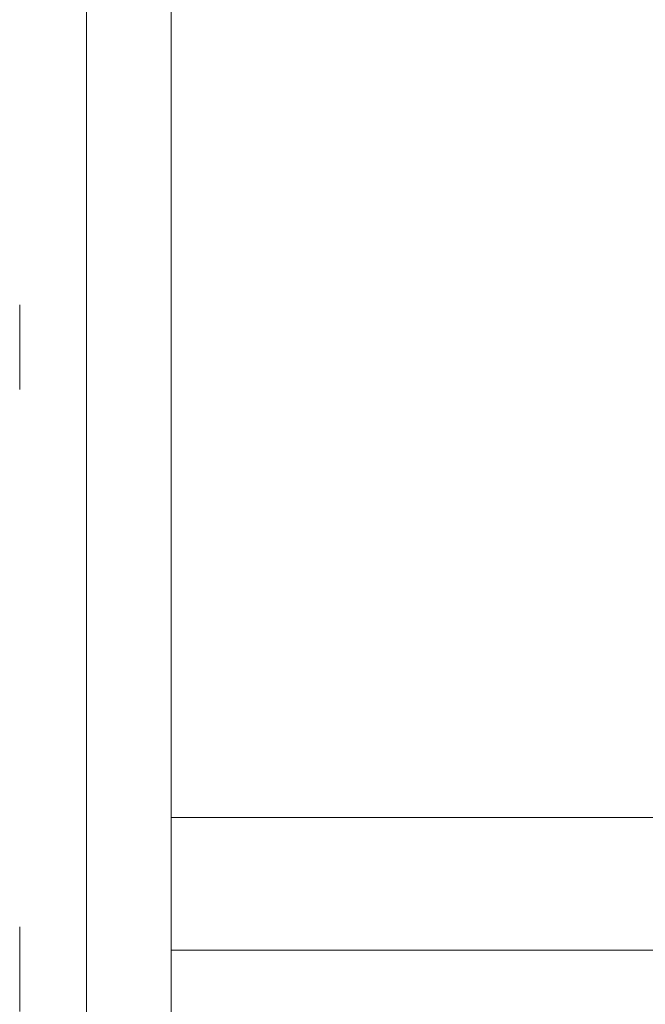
# Model space of a CAD drawing. Header units: feet. Extents: x 8 to 127, y 6 to 90.
# Tile 249 of 256: x 14.586 to 15.326, y 82.741 to 83.905. Entities that reach past the tile are written whole.
import ezdxf

# ---------------------------------------------------------------- set-up
doc = ezdxf.new("R2010")
doc.units = ezdxf.units.FT
doc.header["$MEASUREMENT"] = 0
doc.linetypes.add('DOT', pattern=[0.635, 0, -0.635])
doc.linetypes.add('HIDDENX2', pattern=[1.905, 1.27, -0.635])
for name, color, linetype in [('20', 252, 'Continuous'), ('Alvenaria', 7, 'Continuous'), ('Projeção', 252, 'HIDDENX2')]:
    doc.layers.add(name, color=color, linetype=linetype)
doc.layers.add('DI-Área do detalhe', color=7, linetype='DOT', lineweight=0)

msp = doc.modelspace()

# ---------------------------------------------------------------- linework, layer by layer
at = {"layer": '20', "lineweight": 5}
for p, q in [((14.6652, 85.6367), (14.6652, 78.8863)), ((14.7652, 85.4837), (14.7652, 78.8863))]:
    msp.add_line(p, q, dxfattribs=at)
at = {"layer": 'Alvenaria', "lineweight": 5}
for p, q in [((14.7652, 85.6117), (14.7652, 82.9617)), ((14.7652, 82.9617), (17.9152, 82.9617))]:
    msp.add_line(p, q, dxfattribs=at)
at = {"layer": 'DI-Área do detalhe'}
msp.add_lwpolyline([(14.5863, 86.6899), (77.4592, 86.6899), (77.4592, 40.1026), (14.5863, 40.1026), (14.5863, 86.6899)], dxfattribs=at)
at = {"layer": 'Projeção', "lineweight": 5}
for p, q in [((14.7652, 84.93), (14.7652, 82.805)), ((14.7652, 82.805), (17.9152, 82.805))]:
    msp.add_line(p, q, dxfattribs=at)
at = {"layer": 'Projeção', "lineweight": 5, "ltscale": 0.3}
msp.add_line((14.7652, 82.9617), (17.4152, 82.9617), dxfattribs=at)

doc.saveas('drawing.dxf')
